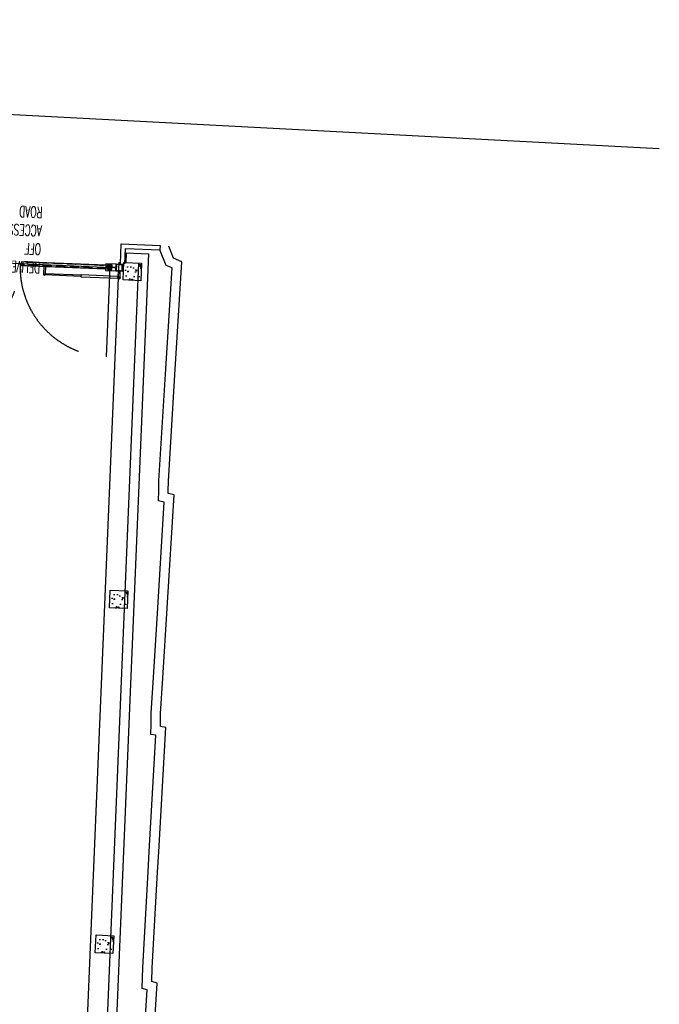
# Model space of a CAD drawing. Header units: millimetres. Extents: x 941089 to 2922714, y 799810 to 1997150.
# Tile 95 of 99: x 999374 to 1013823, y 981369 to 1003616. Entities that reach past the tile are written whole.
import ezdxf

# ---------------------------------------------------------------- set-up
doc = ezdxf.new("R2010")
doc.units = ezdxf.units.MM
doc.header["$LTSCALE"] = 10
for name, pattern in [('DASHDOT', [1, 0.5, -0.25, 0, -0.25]), ('FO-00$0$OS MAP$0$SITE$0$PECK', [0.2, 0.1, -0.1]), ('L-PL-00$0$HIDDEN', [0.375, 0.25, -0.125]), ('L-PL-00$0$HIDDEN2', [4.7625, 3.175, -1.5875])]:
    doc.linetypes.add(name, pattern=pattern)
for name, color, linetype in [('COLS-00$0$CONC-SECTION', 6, 'Continuous'), ('COLS-00$0$HATCH', 22, 'Continuous'), ('FO-00$0$OS MAP$0$SITE$0$ROADS_PCK', 2, 'FO-00$0$OS MAP$0$SITE$0$PECK'), ('L-PL-00$0$EXISTING', 22, 'Continuous'), ('L-PL-00$0$GATES', 21, 'Continuous'), ('L-PL-00$0$TEXT-25', 2, 'Continuous'), ('L-PL-00$0$WALL-EXTERNAL', 1, 'Continuous'), ('L-PL-00$0$WALL-INTERNAL', 4, 'Continuous'), ('REVISION', 1, 'DASHDOT')]:
    doc.layers.add(name, color=color, linetype=linetype)
doc.styles.add('L-PL-00$0$PL-01$0$STANDARD', font='romans.shx', dxfattribs={"width": 0.6})
pattern_1 = [(312.63846, (1000377.61, 992892.3395), (-7.006995, -6.451949), []), (312.63846, (1000382.096, 992892.154), (-7.006995, -6.451949), [])]

# ---------------------------------------------------------------- blocks, each defined once
blk = doc.blocks.new('COLS-00')
at = {"layer": 'COLS-00$0$HATCH'}
h = blk.add_hatch(dxfattribs=at)
h.set_pattern_fill('AR-CONC', color=256, scale=2, angle=84.0126, style=0)
h.set_pattern_definition([(137.633556, (74515.38, 2072577.9), (46.89598, 362.74233), [38.1, -419.1]), (82.633556, (74515.38, 2072577.9), (-384.6978, -54.64789), [30.48, -335.28]), (188.084556, (74519.3, 2072608.12), (-337.80003, 308.095686), [32.38, -356.18]), (133.817756, (74413.86, 2072582.1), (106.39893, 538.22382), [57.15, -628.65]), (184.269156, (74422.73, 2072626.94), (-474.82401, 494.8362), [48.57, -534.27]), (78.817556, (74413.86, 2072582.1), (-474.8231, 494.8369), [45.72, -502.92]), (108.633556, (74441.34, 2072631.8), (216.87712, 294.52597), [38.1, -419.1]), (53.633556, (74441.34, 2072631.8), (-362.9581, 138.70907), [30.48, -335.28]), (159.084956, (74459.4, 2072656.34), (-146.08184, 433.23424), [32.38, -356.18]), (125.133556, (74515.38, 2072577.9), (-168.710798, 13.154579), [0, -331.216, 0, -340.36, 0, -336.55]), (95.133556, (74515.38, 2072577.9), (-194.672243, 141.798368), [0, -194.056, 0, -323.596, 0, -128.27]), (55.133556, (74510.7, 2072464.71), (22.644925, 270.476837), [0, -127, 0, -396.24, 0, -525.78]), (45.133556, (74508.6, 2072413.95), (-38.576957, 298.105454), [0, -165.1, 0, -263.144, 0, -373.38])])
h.paths.add_polyline_path([(1001709, 997735), (1001726, 998134), (1002125, 998118), (1002109, 997718)])
h = blk.add_hatch(dxfattribs=at)
h.set_pattern_fill('AR-CONC', color=256, scale=2, angle=84.003, style=0)
h.set_pattern_definition([(137.6239, (74390.47, 2065328.88), (46.957115, 362.73442), [38.1, -419.1]), (82.6239, (74390.47, 2065328.9), (-384.70701, -54.58305), [30.48, -335.28]), (188.0749, (74394.4, 2065359.1), (-337.7481, 308.152615), [32.38, -356.18]), (133.8081, (74288.96, 2065333.1), (106.48964, 538.20588), [57.15, -628.65]), (184.2595, (74297.83, 2065377.94), (-474.7406, 494.91622), [48.57, -534.27]), (78.8079, (74288.96, 2065333.1), (-474.7397, 494.91692), [45.72, -502.92]), (108.6239, (74316.44, 2065382.8), (216.926756, 294.489414), [38.1, -419.1]), (53.6239, (74316.44, 2065382.8), (-362.93472, 138.77024), [30.48, -335.28]), (159.0753, (74334.52, 2065407.34), (-146.00882, 433.25886), [32.38, -356.18]), (125.123899, (74390.47, 2065328.88), (-168.708578, 13.183014), [0, -331.216, 0, -340.36, 0, -336.55]), (95.123899, (74390.47, 2065328.88), (-194.648341, 141.831177), [0, -194.056, 0, -323.596, 0, -128.27]), (55.123899, (74385.77, 2065215.7), (22.690511, 270.473017), [0, -127, 0, -396.24, 0, -525.78]), (45.123899, (74383.67, 2065164.94), (-38.526713, 298.11195), [0, -165.1, 0, -263.144, 0, -373.38])])
h.paths.add_polyline_path([(1001403, 990329), (1001420, 990729), (1001819, 990713), (1001803, 990313)])
h = blk.add_hatch(dxfattribs=at)
h.set_pattern_fill('AR-CONC', color=256, scale=2, angle=84.003, style=0)
h.set_pattern_definition([(137.6239, (74068.4, 2057535.53), (46.957115, 362.73442), [38.1, -419.1]), (82.6239, (74068.4, 2057535.53), (-384.70701, -54.58305), [30.48, -335.28]), (188.0749, (74072.3, 2057565.76), (-337.7481, 308.152615), [32.38, -356.18]), (133.8081, (73966.88, 2057539.75), (106.48964, 538.20588), [57.15, -628.65]), (184.2595, (73975.75, 2057584.6), (-474.7406, 494.91622), [48.57, -534.27]), (78.8079, (73966.9, 2057539.75), (-474.7397, 494.91692), [45.72, -502.92]), (108.6239, (73994.36, 2057589.45), (216.926756, 294.489414), [38.1, -419.1]), (53.6239, (73994.36, 2057589.45), (-362.93472, 138.77024), [30.48, -335.28]), (159.0753, (74012.44, 2057614), (-146.00882, 433.25886), [32.38, -356.18]), (125.123899, (74068.39, 2057535.53), (-168.708578, 13.183014), [0, -331.216, 0, -340.36, 0, -336.55]), (95.123899, (74068.39, 2057535.53), (-194.648341, 141.831177), [0, -194.056, 0, -323.596, 0, -128.27]), (55.123899, (74063.69, 2057422.35), (22.690511, 270.473017), [0, -127, 0, -396.24, 0, -525.78]), (45.123899, (74061.58, 2057371.6), (-38.526713, 298.11195), [0, -165.1, 0, -263.144, 0, -373.38])])
h.paths.add_polyline_path([(1001081, 982536), (1001098, 982936), (1001497, 982919), (1001481, 982519)])
at = {"layer": 'COLS-00$0$CONC-SECTION'}
for points in [[(1001709, 997735), (1001726, 998134), (1002125, 998118), (1002109, 997718)], [(1001403, 990329), (1001420, 990729), (1001819, 990713), (1001803, 990313)], [(1001081, 982536), (1001098, 982936), (1001497, 982919), (1001481, 982519)]]:
    blk.add_lwpolyline(points, close=True, dxfattribs=at)
blk = doc.blocks.new('FO-00')
at = {"layer": 'FO-00$0$OS MAP$0$SITE$0$ROADS_PCK', "linetype": 'Continuous', "elevation": 0}
blk.add_lwpolyline([(958870, 1003556.9), (959508.8, 1003616.5), (979070.9, 1002534.4), (1013823, 1000706)], dxfattribs=at)
blk = doc.blocks.new('L-PL-00')
at = {"layer": 'L-PL-00$0$GATES', "ltscale": 0.5}
h = blk.add_hatch(dxfattribs=at)
h.set_pattern_fill('ANSI32', color=256, angle=-177.63858, style=0)
h.set_pattern_definition(pattern_1)
h.paths.add_polyline_path([(1001547.3, 998011.1), (1001327.5, 998020.2), (1001328, 998032.2), (1001547.8, 998023.1)])
at = {"layer": 'L-PL-00$0$GATES'}
h = blk.add_hatch(dxfattribs=at)
h.set_pattern_fill('ANSI31', color=256, angle=-177.63858, style=0)
h.set_pattern_definition([(312.63846, (1000377.6097, 992892.3395), (-2.335665, -2.1506496), [])])
h.paths.add_polyline_path([(1001544.5, 997942.8), (1001538.5, 997943), (1001541.3, 998011.4), (1001547.3, 998011.1)])
h = blk.add_hatch(color=256, dxfattribs=at)
edge = h.paths.add_edge_path()
edge.add_line((1001541.3, 998011.4), (1001547.3, 998011.1))
edge.add_line((1001547.3, 998011.1), (1001547.1, 998005.1))
edge.add_ellipse((1001547.3, 998011.1), major_axis=(-4.24, 4.24), ratio=1, start_angle=42.6436, end_angle=132.6436, ccw=False)
h = blk.add_hatch(color=256, dxfattribs=at)
edge = h.paths.add_edge_path()
edge.add_line((1001541.8, 998023.4), (1001547.8, 998023.1))
edge.add_line((1001547.8, 998023.1), (1001548.1, 998029.1))
edge.add_ellipse((1001547.8, 998023.1), major_axis=(-4.24, 4.24), ratio=1, start_angle=-47.3564, end_angle=42.6436)
at = {"layer": 'L-PL-00$0$GATES', "ltscale": 0.5}
h = blk.add_hatch(dxfattribs=at)
h.set_pattern_fill('ANSI32', color=256, angle=-177.63858, style=0)
h.set_pattern_definition(pattern_1)
h.paths.add_polyline_path([(1001694.3, 997936), (1001544.5, 997942.2), (1001550.7, 998092), (1001700.5, 998085.9)])
h.paths.add_polyline_path([(1001686.7, 997944.3), (1001692.2, 998078.2), (1001558.3, 998083.7), (1001552.8, 997949.8)], flags=16)
at = {"layer": 'L-PL-00$0$EXISTING', "color": 22}
blk.add_line((1000629.6, 974329.5), (1001617.6, 998138.8), dxfattribs=at)
at = {"layer": 'L-PL-00$0$GATES'}
for p, q in [((997312.2, 998191.8), (1001457.6, 998020.8)), ((999415.1, 998145.1), (999411.8, 998065.2)), ((999411.8, 998065.2), (1001316.1, 997986.6)), ((1001319.4, 998066.6), (999415.1, 998145.1)), ((999915.5, 998044.4), (999908.1, 997864.5)), ((999955.4, 998042.7), (999948, 997862.9)), ((1000765.3, 997817.4), (999944.5, 997851.2)), ((1000766.3, 997841.4), (999948.5, 997875.1)), ((1001599.4, 997939.9), (1001593.5, 997795)), ((1001639.4, 997938.3), (1001633.4, 997793.4))]:
    blk.add_line(p, q, dxfattribs=at)
at = {"layer": 'L-PL-00$0$GATES', "color": 9, "linetype": 'L-PL-00$0$HIDDEN', "ltscale": 0.4}
for p, q in [((1001446.3, 997987.6), (999412.1, 998071.4)), ((1001449, 998054.9), (999414.8, 998138.8))]:
    blk.add_line(p, q, dxfattribs=at)
at = {"layer": 'L-PL-00$0$GATES', "ltscale": 0.1}
for p, q in [((1001449.3, 998061.2), (1001319.4, 998066.6)), ((1001449.3, 998061.2), (1001446, 997981.3)), ((1001446, 997981.3), (1001316.1, 997986.6))]:
    blk.add_line(p, q, dxfattribs=at)
at = {"layer": 'L-PL-00$0$GATES', "color": 21, "linetype": 'L-PL-00$0$HIDDEN2', "ltscale": 80}
blk.add_line((1001407.7, 998022.9), (1001324.1, 996000.1), dxfattribs=at)
at = {"layer": 'L-PL-00$0$GATES'}
for points in [[(1001314.7, 997951.7), (1001544.5, 997942.2), (1001550.7, 998092), (1001320.9, 998101.5)], [(1001327.5, 998020.2), (1001328, 998032.2), (1001547.8, 998023.1), (1001547.3, 998011.1)], [(1001700.5, 998085.9), (1001550.7, 998092), (1001544.5, 997942.2), (1001694.3, 997936)], [(1001692.2, 998078.2), (1001558.3, 998083.7), (1001552.8, 997949.8), (1001686.7, 997944.3)], [(1000767, 997858.8), (1001587.8, 997825), (1001585.3, 997766), (1000764.5, 997799.9)]]:
    blk.add_lwpolyline(points, close=True, dxfattribs=at)
at = {"layer": 'L-PL-00$0$GATES', "ltscale": 0.1}
blk.add_lwpolyline([(1001355.7, 997975), (1001455.6, 997970.9), (1001459.7, 998070.8), (1001359.8, 998074.9)], close=True, dxfattribs=at)
blk.add_circle((1001407.7, 998022.9), 25, dxfattribs=at)
at = {"layer": 'L-PL-00$0$GATES'}
for centre in [(999929, 997863.9), (1001613.4, 997794.2)]:
    blk.add_circle(centre, 3.83, dxfattribs=at)
at = {"layer": 'L-PL-00$0$GATES', "color": 21, "linetype": 'L-PL-00$0$HIDDEN2', "ltscale": 80}
for centre, start, end in [((997362.1, 998189.7), 267.63344, 357.6385), ((1001407.7, 998022.9), 177.6385, 267.63344)]:
    blk.add_arc(centre, 2024.5, start, end, dxfattribs=at)
at = {"layer": 'L-PL-00$0$GATES'}
for centre, radius, start, end in [((999928, 997863.7), 20, 177.63846, 357.63846), ((1001614.4, 997794.4), 34.4, 213.4229, 52.08731), ((1001615.2, 997794.5), 34.4, 124.82069, 144.16539), ((1001613.4, 997794.2), 20, 177.63846, 357.63846)]:
    blk.add_arc(centre, radius, start, end, dxfattribs=at)
at = {"layer": 'L-PL-00$0$WALL-EXTERNAL'}
for p, q in [((1001647.5, 998102.6), (1001666, 998552.2)), ((1001666, 998552.2), (1002546.3, 998515.8)), ((1002546.3, 998515.8), (1002542.4, 998415.9)), ((1001747.4, 998098.4), (1001761.8, 998448.1)), ((1001761.8, 998448.1), (1002542.4, 998415.9))]:
    blk.add_line(p, q, dxfattribs=at)
at = {"layer": 'L-PL-00$0$WALL-INTERNAL'}
for p, q in [((1002280.4, 998326.6), (1001291.9, 974503.1)), ((1001780.8, 998347.3), (1001771.9, 998132.5)), ((1001780.8, 998347.3), (1002280.4, 998326.6)), ((1002056.7, 998120.7), (1001085.9, 974726.5))]:
    blk.add_line(p, q, dxfattribs=at)
for points in [[(1002320.6, 979295.5), (1002475.9, 981849.9), (1002358.2, 981886), (1002369.8, 982190.9), (1002490.1, 984352), (1002515.7, 984812.5), (1002672.3, 987625.6), (1002554.3, 987647), (1002555, 987704.8), (1002558, 987939), (1002607.4, 988738.3), (1002705.2, 990317.7), (1002863.7, 992880.2), (1002728.5, 992914), (1002729.5, 992968.2), (1002734, 993189.2), (1002881.7, 995590.3), (1003039.1, 998148.8), (1002850.7, 998227), (1002741.7, 998496.5)], [(1002106, 979308.5), (1002251, 981694), (1002137, 981729), (1002155, 982201), (1002275.4, 984364), (1002301, 984824.5), (1002447.1, 987448), (1002337.1, 987468), (1002340.1, 987707.5), (1002343.1, 987947), (1002392.8, 988751.6), (1002490.6, 990331), (1002638.1, 992715), (1002510.1, 992747), (1002514.6, 992972.5), (1002519.1, 993198), (1002667.1, 995603.5), (1002815.1, 998009), (1002685.1, 998063), (1002542.4, 998415.9)]]:
    blk.add_lwpolyline(points, dxfattribs=at)
at = {"layer": 'L-PL-00$0$TEXT-25', "insert": (999895.5, 999386.1), "char_height": 250, "width": 1, "attachment_point": 7, "rotation": 177.52262, "style": 'L-PL-00$0$PL-01$0$STANDARD'}
blk.add_mtext('DELIVERY OFF ACCESS\\PROAD', dxfattribs=at)

msp = doc.modelspace()

# ---------------------------------------------------------------- block references
at = {"layer": 'REVISION'}
for name in ['FO-00', 'L-PL-00', 'COLS-00']:
    msp.add_blockref(name, (0, 0), dxfattribs=at)

doc.saveas('drawing.dxf')
